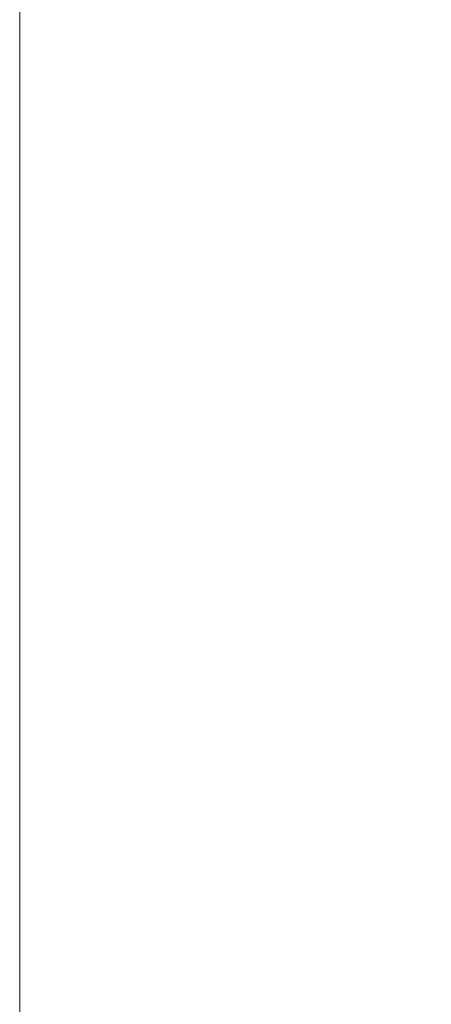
# Model space of a CAD drawing. Header units: inches. Extents: x -326 to -65, y -337 to -178.
# Tile 224 of 256: x -69.19 to -67.96, y -187.17 to -184.23. Entities that reach past the tile are written whole.
import ezdxf

# ---------------------------------------------------------------- set-up
doc = ezdxf.new("R2010")
doc.units = ezdxf.units.IN
doc.header["$MEASUREMENT"] = 0
doc.layers.add('A-FLOR-HRAL', color=1, linetype='Continuous', lineweight=9)

# ---------------------------------------------------------------- blocks, each defined once
blk = doc.blocks.new('Railing - Railing-617326-_3D_')
at = {"layer": 'A-FLOR-HRAL'}
mesh = blk.add_polyface(dxfattribs=at)
corners = [(-66.1877, -179.7113, 36), (-69.1877, -182.7113, 36), (-69.1877, -334.2113, 36), (-66.1877, -334.2113, 36)]
mesh.append_faces([[corners[k] for k in face] for face in [(3, 0, 1, 2)]])
mesh = blk.add_polyface(dxfattribs=at)
corners = [(-69.1877, -182.7113, 34), (-66.1877, -179.7113, 34), (-66.1877, -334.2113, 34), (-69.1877, -334.2113, 34)]
mesh.append_faces([[corners[k] for k in face] for face in [(0, 1, 2, 3)]])
mesh = blk.add_polyface(dxfattribs=at)
corners = [(-69.1877, -182.7113, 36), (-69.1877, -182.7113, 34), (-69.1877, -334.2113, 34), (-69.1877, -334.2113, 36)]
mesh.append_faces([[corners[k] for k in face] for face in [(0, 1, 2, 3)]])

msp = doc.modelspace()

# ---------------------------------------------------------------- block references
at = {"layer": 'A-FLOR-HRAL'}
msp.add_blockref('Railing - Railing-617326-_3D_', (0, 0), dxfattribs=at)

doc.saveas('drawing.dxf')
